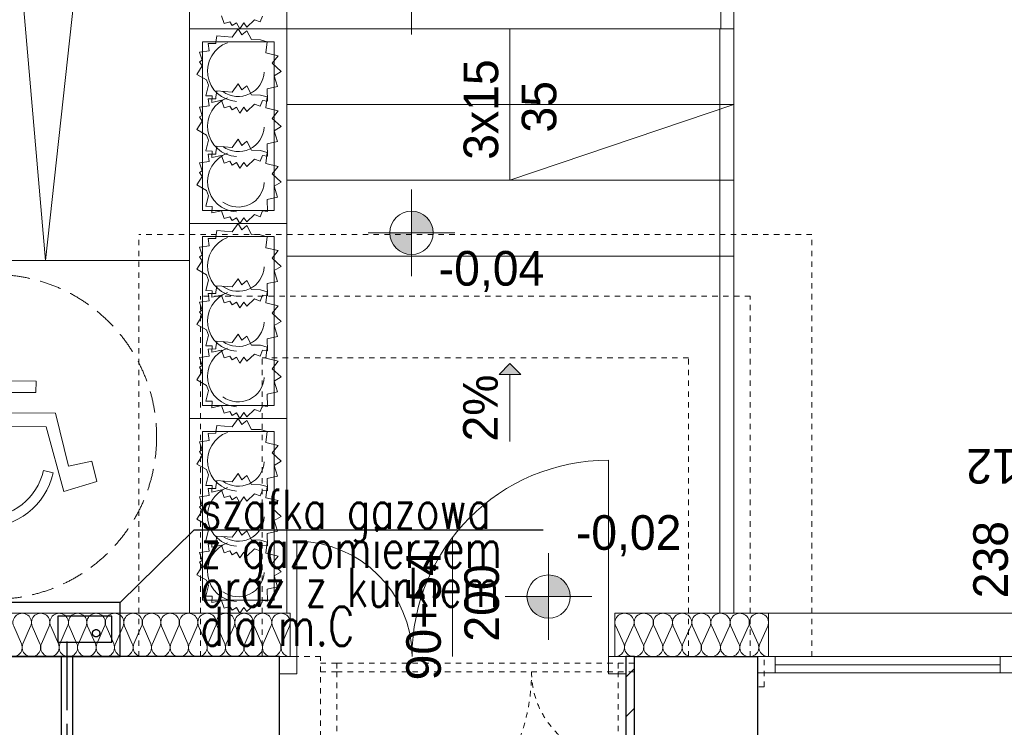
# Model space of a CAD drawing. Extents: x -220425 to -32551, y -64521 to 77206.
# Tile 30 of 59: x -172802 to -168253, y 2318 to 5587. Entities that reach past the tile are written whole.
import ezdxf
from ezdxf.lldxf.tags import DXFTag

# ---------------------------------------------------------------- set-up
doc = ezdxf.new("R2010")
doc.units = 0
doc.header["$MEASUREMENT"] = 0
for name, pattern in [('Hidden Line', [50, 25, -25]), ('Krawędzie ukryte', [150, 100, -50]), ('MITTE', [50.8, 31.75, -6.35, 6.35, -6.35])]:
    doc.linetypes.add(name, pattern=pattern)
for name, color, linetype in [('#op-kan-san', 3, 'Continuous'), ('#opisy', 252, 'Continuous'), ('_MK_opis gazu', 3, 'Continuous'), ('Drzwi ArchiCAD', 7, 'Continuous'), ('gaz', 2, 'Continuous')]:
    doc.layers.add(name, color=color, linetype=linetype)
for name, color, linetype, lineweight, true_color in [('Arch drzwi_Nr_Pióra__4', 7, 'Continuous', 9, 0x029e21), ('Arch ocieplenie_Nr_Pióra__22', 7, 'Continuous', 9, 0x7f7f7f), ('Arch okna_Nr_Pióra__4', 7, 'Continuous', 9, 0x029e21), ('Arch wyposarzenie_Nr_Pióra__2', 7, 'Continuous', 13, 0x7f7f7f), ('Arch wyposarzenie_Nr_Pióra__4', 7, 'Continuous', 9, 0x029e21)]:
    doc.layers.add(name, color=color, linetype=linetype, lineweight=lineweight, true_color=true_color)
for name, color, linetype, lineweight in [('Arch opisy_Nr_Pióra__21', 7, 'Continuous', 9), ('Arch schody_Nr_Pióra__21', 7, 'Continuous', 9), ('arch spadki_Nr_Pióra__21', 7, 'Continuous', 9), ('Arch wyburzenia_Nr_Pióra__46', 5, 'Continuous', 13), ('Arch ściany nośne_Nr_Pióra__21', 7, 'Continuous', 9), ('Arch ściany nośne_Nr_Pióra__27', 7, 'Continuous', 30), ('INWENT RZĘDNE_Nr_Pióra__21', 7, 'Continuous', 9), ('INWENT. DRZWI_Nr_Pióra__101', 8, 'Continuous', 13), ('INWENT.ŚCIANY_Nr_Pióra__1', 7, 'Continuous', 25), ('INWENT.ŚCIANY_Nr_Pióra__101', 8, 'Continuous', 13), ('IS_Zimna_woda', 5, 'SOLID', 30)]:
    doc.layers.add(name, color=color, linetype=linetype, lineweight=lineweight)
doc.styles.add('GENERATED_STYLE_2', font='txt')
doc.styles.add('GENERATED_STYLE_6', font='txt')
doc.styles.add('ROMANS', font='romans.shx', dxfattribs={"width": 0.85, "height": 0.11})
tags = doc.linetypes.add('SOLID', pattern=[10, 10, 0]).pattern_tags.tags
tags[6:7] = [DXFTag(74, 4), DXFTag(75, 0), DXFTag(340, '0'), DXFTag(46, 0.0), DXFTag(50, 0.0), DXFTag(44, 0.0), DXFTag(45, 0.0)]
tags[4:5] = [DXFTag(74, 4), DXFTag(75, 0), DXFTag(340, '0'), DXFTag(46, 0.0), DXFTag(50, 0.0), DXFTag(44, 0.0), DXFTag(45, 0.0)]

# ---------------------------------------------------------------- blocks, each defined once
blk = doc.blocks.new('A$C68B6B573')
at = {"layer": 'Arch schody_Nr_Pióra__21', "linetype": 'Continuous'}
blk.add_hatch(color=252, dxfattribs=at).paths.add_polyline_path([(26715, 14013.5), (26765, 13963.5), (26665, 13963.5)], flags=0)
at = {"layer": 'Arch ściany nośne_Nr_Pióra__21', "linetype": 'Continuous'}
h = blk.add_hatch(dxfattribs=at)
h.set_pattern_fill('Common_Brick', color=252, style=0, pattern_type=2)
h.set_pattern_definition([(45, (197252.38, 10015.15), (-91.92388, 91.92388), [])])
h.paths.add_polyline_path([(27290, 12230), (27290, 12660), (27250, 12660), (27250, 12230)], flags=0)
at = {"layer": 'INWENT RZĘDNE_Nr_Pióra__21', "linetype": 'Continuous'}
for points in [[(26260.3, 14617.3), (26360.3, 14617.3), (26352.7, 14655.6), (26331, 14688), (26298.5, 14709.7), (26260.3, 14717.3)], [(26260.3, 14617.3), (26160.3, 14617.3), (26167.9, 14579.1), (26189.6, 14546.6), (26222, 14524.9), (26260.3, 14517.3)], [(26893.8, 12937.2), (26993.8, 12937.2), (26986.2, 12975.5), (26964.5, 13008), (26932.1, 13029.6), (26893.8, 13037.2)], [(26893.8, 12937.2), (26793.8, 12937.2), (26801.4, 12899), (26823.1, 12866.5), (26855.6, 12844.9), (26893.8, 12837.2)]]:
    blk.add_hatch(color=252, dxfattribs=at).paths.add_polyline_path(points, flags=0)
at = {"layer": 'Arch drzwi_Nr_Pióra__4', "color": 252, "linetype": 'Continuous'}
for p, q in [((27170, 12660), (27170, 13567.2)), ((25730, 12660), (25730, 13192.8)), ((25650, 12660), (25650, 12580)), ((25650, 12660), (25650, 12580)), ((25730, 12660), (25650, 12660)), ((25650, 12660), (25650, 12580)), ((25730, 12580), (25730, 12660)), ((27170, 12660), (27170, 12580)), ((27250, 12660), (27170, 12660)), ((27250, 12580), (27250, 12660)), ((27250, 12660), (27250, 12580)), ((27250, 12660), (27250, 12580)), ((25650, 12580), (25730, 12580)), ((27170, 12580), (27250, 12580))]:
    blk.add_line(p, q, dxfattribs=at)
for centre, radius, start, end in [((27170, 12660), 907.2, 90, 180), ((25730, 12660), 532.8, 0, 90)]:
    blk.add_arc(centre, radius, start, end, dxfattribs=at)
at = {"layer": 'Arch ocieplenie_Nr_Pióra__22', "color": 252, "linetype": 'Continuous'}
for p, q in [((24422.3, 12800.4), (24457.9, 12719.6)), ((24465, 12719.6), (24500.6, 12800.4)), ((24507.8, 12800.4), (24543.3, 12719.6)), ((24550.5, 12719.6), (24586, 12800.4)), ((24593.2, 12800.4), (24628.7, 12719.6)), ((24635.9, 12719.6), (24671.4, 12800.4)), ((24678.6, 12800.4), (24714.1, 12719.6)), ((24721.3, 12719.6), (24756.8, 12800.4)), ((24764, 12800.4), (24799.5, 12719.6)), ((24806.7, 12719.6), (24842.2, 12800.4)), ((24849.4, 12800.4), (24885, 12719.6)), ((24892.1, 12719.6), (24927.7, 12800.4)), ((24934.8, 12800.4), (24970.4, 12719.6)), ((24977.5, 12719.6), (25013.1, 12800.4)), ((25020.3, 12800.4), (25055.8, 12719.6)), ((25063, 12719.6), (25098.5, 12800.4)), ((25105.7, 12800.4), (25141.2, 12719.6)), ((25148.4, 12719.6), (25183.9, 12800.4)), ((25191.1, 12800.4), (25226.6, 12719.6)), ((25233.8, 12719.6), (25269.3, 12800.4)), ((25276.5, 12800.4), (25312, 12719.6)), ((25319.2, 12719.6), (25354.7, 12800.4)), ((25361.9, 12800.4), (25397.5, 12719.6)), ((25404.6, 12719.6), (25440.2, 12800.4)), ((25447.3, 12800.4), (25482.9, 12719.6)), ((25490, 12719.6), (25525.6, 12800.4)), ((25532.8, 12800.4), (25568.3, 12719.6)), ((25575.5, 12719.6), (25611, 12800.4)), ((25618.2, 12800.4), (25653.7, 12719.6)), ((25660.9, 12719.6), (25696.4, 12800.4)), ((27203.7, 12800.4), (27240.6, 12719.6)), ((27248.1, 12719.6), (27285, 12800.4)), ((27292.5, 12800.4), (27329.4, 12719.6)), ((27336.9, 12719.6), (27373.8, 12800.4)), ((27381.2, 12800.4), (27418.1, 12719.6)), ((27425.6, 12719.6), (27462.5, 12800.4)), ((27470, 12800.4), (27506.9, 12719.6)), ((27514.4, 12719.6), (27551.3, 12800.4)), ((27558.7, 12800.4), (27595.6, 12719.6)), ((27603.1, 12719.6), (27640, 12800.4)), ((27647.5, 12800.4), (27684.4, 12719.6)), ((27691.9, 12719.6), (27728.8, 12800.4)), ((27736.2, 12800.4), (27773.1, 12719.6)), ((27780.6, 12719.6), (27817.5, 12800.4)), ((27825, 12800.4), (27861.9, 12719.6)), ((27869.4, 12719.6), (27906.3, 12800.4))]:
    blk.add_line(p, q, dxfattribs=at)
for centre, major_axis, ratio, start_param, end_param in [((24461.5, 12817.5), (42.7, 0), 0.995956, 5.870392, 9.837571), ((24546.9, 12817.5), (42.7, 0), 0.995956, 5.870392, 9.837571), ((24632.3, 12817.5), (42.7, 0), 0.995956, 5.870392, 9.837571), ((24717.7, 12817.5), (42.7, 0), 0.995956, 5.870392, 9.837571), ((24803.1, 12817.5), (42.7, 0), 0.995956, 5.870392, 9.837571), ((24888.5, 12817.5), (42.7, 0), 0.995956, 5.870392, 9.837571), ((24974, 12817.5), (42.7, 0), 0.995956, 5.870392, 9.837571), ((25059.4, 12817.5), (42.7, 0), 0.995956, 5.870392, 9.837571), ((25144.8, 12817.5), (42.7, 0), 0.995956, 5.870392, 9.837571), ((25230.2, 12817.5), (42.7, 0), 0.995956, 5.870392, 9.837571), ((25315.6, 12817.5), (42.7, 0), 0.995956, 5.870392, 9.837571), ((25401, 12817.5), (42.7, 0), 0.995956, 5.870392, 9.837571), ((25486.5, 12817.5), (42.7, 0), 0.995956, 5.870392, 9.837571), ((25571.9, 12817.5), (42.7, 0), 0.995956, 5.870392, 9.837571), ((25657.3, 12817.5), (42.7, 0), 0.995956, 5.870392, 9.837571), ((27244.4, 12817.5), (44.4, 0), 0.958549, 5.870392, 9.837571), ((27333.1, 12817.5), (44.4, 0), 0.958549, 5.870392, 9.837571), ((27421.9, 12817.5), (44.4, 0), 0.958549, 5.870392, 9.837571), ((27510.6, 12817.5), (44.4, 0), 0.958549, 5.870392, 9.837571), ((27599.4, 12817.5), (44.4, 0), 0.958549, 5.870392, 9.837571), ((27688.1, 12817.5), (44.4, 0), 0.958549, 5.870392, 9.837571), ((27776.9, 12817.5), (44.4, 0), 0.958549, 5.870392, 9.837571), ((27865.6, 12817.5), (44.4, 0), 0.958549, 5.870392, 9.837571), ((24418.7, 12702.5), (42.7, 0), 0.995956, 2.7288, 6.695979), ((24504.2, 12702.5), (42.7, 0), 0.995956, 2.7288, 6.695979), ((24589.6, 12702.5), (42.7, 0), 0.995956, 2.7288, 6.695979), ((24675, 12702.5), (42.7, 0), 0.995956, 2.7288, 6.695979), ((24760.4, 12702.5), (42.7, 0), 0.995956, 2.7288, 6.695979), ((24845.8, 12702.5), (42.7, 0), 0.995956, 2.7288, 6.695979), ((24931.2, 12702.5), (42.7, 0), 0.995956, 2.7288, 6.695979), ((25016.7, 12702.5), (42.7, 0), 0.995956, 2.7288, 6.695979), ((25102.1, 12702.5), (42.7, 0), 0.995956, 2.7288, 6.695979), ((25187.5, 12702.5), (42.7, 0), 0.995956, 2.7288, 6.695979), ((25272.9, 12702.5), (42.7, 0), 0.995956, 2.7288, 6.695979), ((25358.3, 12702.5), (42.7, 0), 0.995956, 2.7288, 6.695979), ((25443.7, 12702.5), (42.7, 0), 0.995956, 2.7288, 6.695979), ((25529.2, 12702.5), (42.7, 0), 0.995956, 2.7288, 6.695979), ((25614.6, 12702.5), (42.7, 0), 0.995956, 2.7288, 6.695979), ((25700, 12702.5), (42.7, 0), 0.995956, 2.7288, 4.712389), ((27200, 12702.5), (44.4, 0), 0.958549, 4.712389, 6.695979), ((27288.7, 12702.5), (44.4, 0), 0.958549, 2.7288, 6.695979), ((27377.5, 12702.5), (44.4, 0), 0.958549, 2.7288, 6.695979), ((27466.2, 12702.5), (44.4, 0), 0.958549, 2.7288, 6.695979), ((27555, 12702.5), (44.4, 0), 0.958549, 2.7288, 6.695979), ((27643.7, 12702.5), (44.4, 0), 0.958549, 2.7288, 6.695979), ((27732.5, 12702.5), (44.4, 0), 0.958549, 2.7288, 6.695979), ((27821.2, 12702.5), (44.4, 0), 0.958549, 2.7288, 6.695979), ((27910, 12702.5), (44.4, 0), 0.958549, 2.7288, 4.712389)]:
    blk.add_ellipse(centre, major_axis=major_axis, ratio=ratio, start_param=start_param, end_param=end_param, dxfattribs=at)
at = {"layer": 'Arch okna_Nr_Pióra__4', "color": 252, "linetype": 'Continuous'}
for p, q in [((26450, 12660), (26450, 13210)), ((27910, 12860), (30230, 12860)), ((27860, 12660), (30240, 12660)), ((27940, 12585), (27940, 12660)), ((28980, 12585), (28980, 12660)), ((27940, 12622.5), (28980, 12622.5)), ((27860, 12585), (30240, 12585))]:
    blk.add_line(p, q, dxfattribs=at)
at = {"layer": 'Arch opisy_Nr_Pióra__21', "color": 252, "linetype": 'Krawędzie ukryte'}
blk.add_circle((24332.7, 13675), 750, dxfattribs=at)
at = {"layer": 'Arch schody_Nr_Pióra__21', "color": 252, "linetype": 'Continuous'}
for p, q in [((24570, 14490), (24035, 20610)), ((24570, 14490), (25235, 20610)), ((25235, 14490), (25235, 20610)), ((27750, 16820), (27750, 15560)), ((27690, 15560), (27690, 16760)), ((25235, 16460), (25235, 15560)), ((25685, 15560), (25685, 16460)), ((25685, 15560), (25235, 15560)), ((25235, 15560), (25235, 14660)), ((25685, 15560), (25235, 15560)), ((25685, 14660), (25685, 15560)), ((27750, 15560), (25685, 15560)), ((26715, 15560), (26715, 14860)), ((27685, 12860), (27685, 15560)), ((27750, 12860), (27750, 15560)), ((25295, 15500), (25295, 14720)), ((25625, 15500), (25295, 15500)), ((25625, 14720), (25625, 15500)), ((27750, 15210), (25685, 15210)), ((26715, 14860), (27750, 15210)), ((27750, 14860), (25685, 14860)), ((25295, 14720), (25625, 14720)), ((25685, 14660), (25235, 14660)), ((25685, 14660), (25235, 14660)), ((25235, 14660), (25235, 13760)), ((25685, 13760), (25685, 14660)), ((25295, 14600), (25295, 13820)), ((25625, 14600), (25295, 14600)), ((25625, 13820), (25625, 14600)), ((24035, 14490), (25235, 14490)), ((27750, 14510), (25685, 14510)), ((26715, 14013.5), (26665, 13963.5)), ((26715, 14013.5), (26765, 13963.5)), ((26765, 13963.5), (26665, 13963.5)), ((26715, 13653.5), (26715, 13963.5)), ((25295, 13820), (25625, 13820)), ((25685, 13760), (25235, 13760)), ((25685, 13760), (25235, 13760)), ((25235, 13760), (25235, 12860)), ((25685, 12860), (25685, 13760)), ((25295, 13700), (25295, 12920)), ((25625, 13700), (25295, 13700)), ((25625, 12920), (25625, 13700)), ((25295, 12920), (25625, 12920)), ((25685, 12860), (25235, 12860))]:
    blk.add_line(p, q, dxfattribs=at)
at = {"layer": 'Arch wyburzenia_Nr_Pióra__46', "color": 252, "linetype": 'Continuous'}
for p, q in [((25700, 12860), (21600, 12860)), ((25700, 12860), (25700, 12660)), ((27200, 12660), (27200, 12860)), ((27200, 12860), (27910, 12860)), ((27910, 12860), (27910, 12660))]:
    blk.add_line(p, q, dxfattribs=at)
at = {"layer": 'Arch wyposarzenie_Nr_Pióra__2', "color": 252, "linetype": 'Continuous'}
for p, q in [((24525.4, 13933), (24281.9, 13934)), ((24525.2, 13879.8), (24525.4, 13933)), ((24292.8, 13880.7), (24525.2, 13879.8)), ((24615.4, 13784.3), (24312.3, 13785.5)), ((24675.5, 13539.8), (24615.4, 13784.3)), ((24241.2, 13722.9), (24571.8, 13721.5)), ((24571.8, 13721.5), (24653.2, 13422.3)), ((24783.7, 13563.4), (24675.5, 13539.8)), ((24807, 13468.9), (24783.7, 13563.4)), ((24604.8, 13509.1), (24559.5, 13519.4)), ((24653.2, 13422.3), (24807, 13468.9))]:
    blk.add_line(p, q, dxfattribs=at)
for major_axis, start_param in [((325.1, 0), 1.947533), ((278.7, 0), 1.989195)]:
    blk.add_ellipse((24287.8, 13581.1), major_axis=major_axis, ratio=0.999933, start_param=start_param, end_param=6.059917, dxfattribs=at)
at = {"layer": 'Arch wyposarzenie_Nr_Pióra__4', "color": 252, "linetype": 'Continuous'}
for p, q in [((25394.3, 15583.9), (25382.4, 15619.2)), ((25571.6, 15618.7), (25561.7, 15592)), ((25420.8, 15591.9), (25394.3, 15583.9)), ((25431.9, 15574.4), (25420.8, 15591.9)), ((25431, 15521.8), (25458.8, 15560)), ((25452.2, 15586.7), (25431.9, 15574.4)), ((25467.7, 15560), (25452.2, 15586.7)), ((25458.8, 15560), (25475.6, 15531.7)), ((25485.8, 15586.9), (25467.7, 15560)), ((25498.8, 15568.1), (25485.8, 15586.9)), ((25534.9, 15601.4), (25498.8, 15568.1)), ((25561.7, 15592), (25534.9, 15601.4)), ((25356.8, 15498.4), (25360.9, 15527.6)), ((25360.9, 15527.6), (25431, 15521.8)), ((25475.6, 15531.7), (25499.1, 15551.2)), ((25499.1, 15551.2), (25520.6, 15509.7)), ((25320.2, 15491.2), (25356.4, 15491.5)), ((25325.2, 15458), (25320.2, 15491.2)), ((25356.4, 15491.5), (25356.8, 15498.4)), ((25520.6, 15509.7), (25562, 15508.4)), ((25562, 15508.4), (25594.1, 15499.7)), ((25594.1, 15499.7), (25586.9, 15448.6)), ((25280.6, 15452), (25325.2, 15458)), ((25292.5, 15414.5), (25280.6, 15452)), ((25586.9, 15448.6), (25644.2, 15435.2)), ((25644.2, 15435.2), (25616.6, 15400.6)), ((25269.1, 15349), (25292.8, 15388.1)), ((25280.1, 15406.9), (25292.5, 15414.5)), ((25292.8, 15388.1), (25280.1, 15406.9)), ((25616.6, 15400.6), (25658.3, 15362.4)), ((25313.8, 15323.6), (25269.1, 15349)), ((25658.3, 15362.4), (25625, 15343.2)), ((25625, 15343.2), (25641.1, 15293.3)), ((25310.1, 15250.4), (25323.1, 15299.3)), ((25323.1, 15299.3), (25313.8, 15323.6)), ((25431, 15267.4), (25458.8, 15305.5)), ((25458.8, 15305.5), (25475.6, 15277.2)), ((25475.6, 15277.2), (25499.1, 15296.7)), ((25499.1, 15296.7), (25520.6, 15255.3)), ((25641.1, 15293.3), (25593.5, 15282.7)), ((25338.8, 15249.7), (25310.1, 15250.4)), ((25338.2, 15220), (25338.8, 15249.7)), ((25356.4, 15237), (25356.8, 15243.9)), ((25356.8, 15243.9), (25360.9, 15273.1)), ((25360.9, 15273.1), (25431, 15267.4)), ((25520.6, 15255.3), (25562, 15254)), ((25562, 15254), (25594.1, 15245.2)), ((25594.1, 15245.2), (25586.9, 15194.1)), ((25593.5, 15282.7), (25594.8, 15226.2)), ((25280.6, 15197.5), (25325.2, 15203.5)), ((25292.5, 15160), (25280.6, 15197.5)), ((25320.2, 15236.7), (25356.4, 15237)), ((25325.2, 15203.5), (25320.2, 15236.7)), ((25382.4, 15229.7), (25338.2, 15220)), ((25394.3, 15194.5), (25382.4, 15229.7)), ((25420.8, 15202.4), (25394.3, 15194.5)), ((25431.9, 15184.9), (25420.8, 15202.4)), ((25452.2, 15197.3), (25431.9, 15184.9)), ((25467.7, 15170.6), (25452.2, 15197.3)), ((25485.8, 15197.4), (25467.7, 15170.6)), ((25498.8, 15178.6), (25485.8, 15197.4)), ((25534.9, 15212), (25498.8, 15178.6)), ((25561.7, 15202.5), (25534.9, 15212)), ((25571.6, 15229.3), (25561.7, 15202.5)), ((25594.8, 15226.2), (25571.6, 15229.3)), ((25280.1, 15152.5), (25292.5, 15160)), ((25292.8, 15133.7), (25280.1, 15152.5)), ((25586.9, 15194.1), (25644.2, 15180.7)), ((25644.2, 15180.7), (25616.6, 15146.1)), ((25269.1, 15094.5), (25292.8, 15133.7)), ((25616.6, 15146.1), (25658.3, 15107.9)), ((25658.3, 15107.9), (25625, 15088.7)), ((25313.8, 15069.1), (25269.1, 15094.5)), ((25323.1, 15044.8), (25313.8, 15069.1)), ((25625, 15088.7), (25641.1, 15038.8)), ((25310.1, 14996), (25323.1, 15044.8)), ((25356.8, 14987.9), (25360.9, 15017)), ((25360.9, 15017), (25431, 15011.3)), ((25431, 15011.3), (25458.8, 15049.4)), ((25458.8, 15049.4), (25475.6, 15021.1)), ((25475.6, 15021.1), (25499.1, 15040.6)), ((25499.1, 15040.6), (25520.6, 14999.2)), ((25641.1, 15038.8), (25593.5, 15028.2)), ((25593.5, 15028.2), (25594.8, 14971.7)), ((25338.8, 14995.2), (25310.1, 14996)), ((25320.2, 14980.6), (25356.4, 14981)), ((25325.2, 14947.4), (25320.2, 14980.6)), ((25338.2, 14965.5), (25338.8, 14995.2)), ((25382.4, 14975.3), (25338.2, 14965.5)), ((25356.4, 14981), (25356.8, 14987.9)), ((25394.3, 14940), (25382.4, 14975.3)), ((25520.6, 14999.2), (25562, 14997.9)), ((25571.6, 14974.8), (25561.7, 14948.1)), ((25562, 14997.9), (25594.1, 14989.1)), ((25594.8, 14971.7), (25571.6, 14974.8)), ((25594.1, 14989.1), (25586.9, 14938)), ((25280.6, 14941.4), (25325.2, 14947.4)), ((25292.5, 14904), (25280.6, 14941.4)), ((25420.8, 14948), (25394.3, 14940)), ((25431.9, 14930.5), (25420.8, 14948)), ((25452.2, 14942.8), (25431.9, 14930.5)), ((25467.7, 14916.1), (25452.2, 14942.8)), ((25485.8, 14943), (25467.7, 14916.1)), ((25498.8, 14924.1), (25485.8, 14943)), ((25534.9, 14957.5), (25498.8, 14924.1)), ((25561.7, 14948.1), (25534.9, 14957.5)), ((25586.9, 14938), (25644.2, 14924.6)), ((25644.2, 14924.6), (25616.6, 14890)), ((25269.1, 14838.4), (25292.8, 14877.6)), ((25280.1, 14896.4), (25292.5, 14904)), ((25292.8, 14877.6), (25280.1, 14896.4)), ((25616.6, 14890), (25658.3, 14851.8)), ((25313.8, 14813), (25269.1, 14838.4)), ((25658.3, 14851.8), (25625, 14832.6)), ((25625, 14832.6), (25641.1, 14782.7)), ((25310.1, 14739.9), (25323.1, 14788.7)), ((25323.1, 14788.7), (25313.8, 14813)), ((25338.8, 14739.2), (25310.1, 14739.9)), ((25641.1, 14782.7), (25593.5, 14772.1)), ((25593.5, 14772.1), (25594.8, 14715.6)), ((25338.2, 14709.4), (25338.8, 14739.2)), ((25382.4, 14719.2), (25338.2, 14709.4)), ((25394.3, 14683.9), (25382.4, 14719.2)), ((25534.9, 14701.4), (25498.8, 14668.1)), ((25561.7, 14692), (25534.9, 14701.4)), ((25571.6, 14718.7), (25561.7, 14692)), ((25594.8, 14715.6), (25571.6, 14718.7)), ((25420.8, 14691.9), (25394.3, 14683.9)), ((25431.9, 14674.4), (25420.8, 14691.9)), ((25431, 14621.8), (25458.8, 14660)), ((25452.2, 14686.7), (25431.9, 14674.4)), ((25467.7, 14660), (25452.2, 14686.7)), ((25458.8, 14660), (25475.6, 14631.7)), ((25485.8, 14686.9), (25467.7, 14660)), ((25475.6, 14631.7), (25499.1, 14651.2)), ((25498.8, 14668.1), (25485.8, 14686.9)), ((25499.1, 14651.2), (25520.6, 14609.7)), ((25356.8, 14598.4), (25360.9, 14627.6)), ((25360.9, 14627.6), (25431, 14621.8)), ((25520.6, 14609.7), (25562, 14608.4)), ((25562, 14608.4), (25594.1, 14599.7)), ((25280.6, 14552), (25325.2, 14558)), ((25320.2, 14591.2), (25356.4, 14591.5)), ((25325.2, 14558), (25320.2, 14591.2)), ((25356.4, 14591.5), (25356.8, 14598.4)), ((25594.1, 14599.7), (25586.9, 14548.6)), ((25280.1, 14506.9), (25292.5, 14514.5)), ((25292.5, 14514.5), (25280.6, 14552)), ((25586.9, 14548.6), (25644.2, 14535.2)), ((25644.2, 14535.2), (25616.6, 14500.6)), ((25269.1, 14449), (25292.8, 14488.1)), ((25292.8, 14488.1), (25280.1, 14506.9)), ((25616.6, 14500.6), (25658.3, 14462.4)), ((25313.8, 14423.6), (25269.1, 14449)), ((25323.1, 14399.3), (25313.8, 14423.6)), ((25658.3, 14462.4), (25625, 14443.2)), ((25625, 14443.2), (25641.1, 14393.3)), ((25310.1, 14350.4), (25323.1, 14399.3)), ((25431, 14367.4), (25458.8, 14405.5)), ((25458.8, 14405.5), (25475.6, 14377.2)), ((25475.6, 14377.2), (25499.1, 14396.7)), ((25499.1, 14396.7), (25520.6, 14355.3)), ((25641.1, 14393.3), (25593.5, 14382.7)), ((25593.5, 14382.7), (25594.8, 14326.2)), ((25338.8, 14349.7), (25310.1, 14350.4)), ((25320.2, 14336.7), (25356.4, 14337)), ((25325.2, 14303.5), (25320.2, 14336.7)), ((25338.2, 14320), (25338.8, 14349.7)), ((25356.4, 14337), (25356.8, 14343.9)), ((25356.8, 14343.9), (25360.9, 14373.1)), ((25360.9, 14373.1), (25431, 14367.4)), ((25520.6, 14355.3), (25562, 14354)), ((25562, 14354), (25594.1, 14345.2)), ((25594.1, 14345.2), (25586.9, 14294.1)), ((25280.6, 14297.5), (25325.2, 14303.5)), ((25292.5, 14260), (25280.6, 14297.5)), ((25382.4, 14329.7), (25338.2, 14320)), ((25394.3, 14294.5), (25382.4, 14329.7)), ((25420.8, 14302.4), (25394.3, 14294.5)), ((25431.9, 14284.9), (25420.8, 14302.4)), ((25452.2, 14297.3), (25431.9, 14284.9)), ((25467.7, 14270.6), (25452.2, 14297.3)), ((25485.8, 14297.4), (25467.7, 14270.6)), ((25498.8, 14278.6), (25485.8, 14297.4)), ((25534.9, 14312), (25498.8, 14278.6)), ((25561.7, 14302.5), (25534.9, 14312)), ((25571.6, 14329.3), (25561.7, 14302.5)), ((25594.8, 14326.2), (25571.6, 14329.3)), ((25586.9, 14294.1), (25644.2, 14280.7)), ((25280.1, 14252.5), (25292.5, 14260)), ((25292.8, 14233.7), (25280.1, 14252.5)), ((25644.2, 14280.7), (25616.6, 14246.1)), ((25616.6, 14246.1), (25658.3, 14207.9)), ((25269.1, 14194.5), (25292.8, 14233.7)), ((25313.8, 14169.1), (25269.1, 14194.5)), ((25658.3, 14207.9), (25625, 14188.7)), ((25323.1, 14144.8), (25313.8, 14169.1)), ((25431, 14111.3), (25458.8, 14149.4)), ((25458.8, 14149.4), (25475.6, 14121.1)), ((25625, 14188.7), (25641.1, 14138.8)), ((25310.1, 14096), (25323.1, 14144.8)), ((25356.8, 14087.9), (25360.9, 14117)), ((25360.9, 14117), (25431, 14111.3)), ((25475.6, 14121.1), (25499.1, 14140.6)), ((25499.1, 14140.6), (25520.6, 14099.2)), ((25641.1, 14138.8), (25593.5, 14128.2)), ((25593.5, 14128.2), (25594.8, 14071.7)), ((25338.8, 14095.2), (25310.1, 14096)), ((25320.2, 14080.6), (25356.4, 14081)), ((25325.2, 14047.4), (25320.2, 14080.6)), ((25338.2, 14065.5), (25338.8, 14095.2)), ((25382.4, 14075.3), (25338.2, 14065.5)), ((25356.4, 14081), (25356.8, 14087.9)), ((25394.3, 14040), (25382.4, 14075.3)), ((25534.9, 14057.5), (25498.8, 14024.1)), ((25520.6, 14099.2), (25562, 14097.9)), ((25561.7, 14048.1), (25534.9, 14057.5)), ((25571.6, 14074.8), (25561.7, 14048.1)), ((25562, 14097.9), (25594.1, 14089.1)), ((25594.8, 14071.7), (25571.6, 14074.8)), ((25594.1, 14089.1), (25586.9, 14038)), ((25280.6, 14041.4), (25325.2, 14047.4)), ((25292.5, 14004), (25280.6, 14041.4)), ((25420.8, 14048), (25394.3, 14040)), ((25431.9, 14030.5), (25420.8, 14048)), ((25452.2, 14042.8), (25431.9, 14030.5)), ((25467.7, 14016.1), (25452.2, 14042.8)), ((25485.8, 14043), (25467.7, 14016.1)), ((25498.8, 14024.1), (25485.8, 14043)), ((25586.9, 14038), (25644.2, 14024.6)), ((25644.2, 14024.6), (25616.6, 13990)), ((25269.1, 13938.4), (25292.8, 13977.6)), ((25280.1, 13996.4), (25292.5, 14004)), ((25292.8, 13977.6), (25280.1, 13996.4)), ((25616.6, 13990), (25658.3, 13951.8)), ((25313.8, 13913), (25269.1, 13938.4)), ((25658.3, 13951.8), (25625, 13932.6)), ((25625, 13932.6), (25641.1, 13882.7)), ((25310.1, 13839.9), (25323.1, 13888.7)), ((25323.1, 13888.7), (25313.8, 13913)), ((25641.1, 13882.7), (25593.5, 13872.1)), ((25338.8, 13839.2), (25310.1, 13839.9)), ((25338.2, 13809.4), (25338.8, 13839.2)), ((25593.5, 13872.1), (25594.8, 13815.6)), ((25382.4, 13819.2), (25338.2, 13809.4)), ((25394.3, 13783.9), (25382.4, 13819.2)), ((25420.8, 13791.9), (25394.3, 13783.9)), ((25431.9, 13774.4), (25420.8, 13791.9)), ((25452.2, 13786.7), (25431.9, 13774.4)), ((25467.7, 13760), (25452.2, 13786.7)), ((25485.8, 13786.9), (25467.7, 13760)), ((25498.8, 13768.1), (25485.8, 13786.9)), ((25534.9, 13801.4), (25498.8, 13768.1)), ((25561.7, 13792), (25534.9, 13801.4)), ((25571.6, 13818.7), (25561.7, 13792)), ((25594.8, 13815.6), (25571.6, 13818.7)), ((25431, 13721.8), (25458.8, 13760)), ((25458.8, 13760), (25475.6, 13731.7)), ((25475.6, 13731.7), (25499.1, 13751.2)), ((25499.1, 13751.2), (25520.6, 13709.7)), ((25356.4, 13691.5), (25356.8, 13698.4)), ((25356.8, 13698.4), (25360.9, 13727.6)), ((25360.9, 13727.6), (25431, 13721.8)), ((25520.6, 13709.7), (25562, 13708.4)), ((25562, 13708.4), (25594.1, 13699.7)), ((25594.1, 13699.7), (25586.9, 13648.6)), ((25280.6, 13652), (25325.2, 13658)), ((25292.5, 13614.5), (25280.6, 13652)), ((25320.2, 13691.2), (25356.4, 13691.5)), ((25325.2, 13658), (25320.2, 13691.2)), ((25586.9, 13648.6), (25644.2, 13635.2)), ((25280.1, 13606.9), (25292.5, 13614.5)), ((25292.8, 13588.1), (25280.1, 13606.9)), ((25644.2, 13635.2), (25616.6, 13600.6)), ((25269.1, 13549), (25292.8, 13588.1)), ((25616.6, 13600.6), (25658.3, 13562.4)), ((25658.3, 13562.4), (25625, 13543.2)), ((25313.8, 13523.6), (25269.1, 13549)), ((25323.1, 13499.3), (25313.8, 13523.6)), ((25625, 13543.2), (25641.1, 13493.3)), ((25310.1, 13450.4), (25323.1, 13499.3)), ((25356.8, 13443.9), (25360.9, 13473.1)), ((25360.9, 13473.1), (25431, 13467.4)), ((25431, 13467.4), (25458.8, 13505.5)), ((25458.8, 13505.5), (25475.6, 13477.2)), ((25475.6, 13477.2), (25499.1, 13496.7)), ((25499.1, 13496.7), (25520.6, 13455.3)), ((25641.1, 13493.3), (25593.5, 13482.7)), ((25593.5, 13482.7), (25594.8, 13426.2)), ((25338.8, 13449.7), (25310.1, 13450.4)), ((25320.2, 13436.7), (25356.4, 13437)), ((25325.2, 13403.5), (25320.2, 13436.7)), ((25338.2, 13420), (25338.8, 13449.7)), ((25382.4, 13429.7), (25338.2, 13420)), ((25356.4, 13437), (25356.8, 13443.9)), ((25394.3, 13394.5), (25382.4, 13429.7)), ((25520.6, 13455.3), (25562, 13454)), ((25571.6, 13429.3), (25561.7, 13402.5)), ((25562, 13454), (25594.1, 13445.2)), ((25594.8, 13426.2), (25571.6, 13429.3)), ((25594.1, 13445.2), (25586.9, 13394.1)), ((25280.6, 13397.5), (25325.2, 13403.5)), ((25292.5, 13360), (25280.6, 13397.5)), ((25420.8, 13402.4), (25394.3, 13394.5)), ((25431.9, 13384.9), (25420.8, 13402.4)), ((25452.2, 13397.3), (25431.9, 13384.9)), ((25467.7, 13370.6), (25452.2, 13397.3)), ((25485.8, 13397.4), (25467.7, 13370.6)), ((25498.8, 13378.6), (25485.8, 13397.4)), ((25534.9, 13412), (25498.8, 13378.6)), ((25561.7, 13402.5), (25534.9, 13412)), ((25586.9, 13394.1), (25644.2, 13380.7)), ((25644.2, 13380.7), (25616.6, 13346.1)), ((25269.1, 13294.5), (25292.8, 13333.7)), ((25280.1, 13352.5), (25292.5, 13360)), ((25292.8, 13333.7), (25280.1, 13352.5)), ((25616.6, 13346.1), (25658.3, 13307.9)), ((25313.8, 13269.1), (25269.1, 13294.5)), ((25658.3, 13307.9), (25625, 13288.7)), ((25625, 13288.7), (25641.1, 13238.8)), ((25310.1, 13196), (25323.1, 13244.8)), ((25323.1, 13244.8), (25313.8, 13269.1)), ((25431, 13211.3), (25458.8, 13249.4)), ((25458.8, 13249.4), (25475.6, 13221.1)), ((25475.6, 13221.1), (25499.1, 13240.6)), ((25499.1, 13240.6), (25520.6, 13199.2)), ((25641.1, 13238.8), (25593.5, 13228.2)), ((25338.8, 13195.2), (25310.1, 13196)), ((25338.2, 13165.5), (25338.8, 13195.2)), ((25356.8, 13187.9), (25360.9, 13217)), ((25360.9, 13217), (25431, 13211.3)), ((25520.6, 13199.2), (25562, 13197.9)), ((25562, 13197.9), (25594.1, 13189.1)), ((25593.5, 13228.2), (25594.8, 13171.7)), ((25280.6, 13141.4), (25325.2, 13147.4)), ((25320.2, 13180.6), (25356.4, 13181)), ((25325.2, 13147.4), (25320.2, 13180.6)), ((25382.4, 13175.3), (25338.2, 13165.5)), ((25356.4, 13181), (25356.8, 13187.9)), ((25394.3, 13140), (25382.4, 13175.3)), ((25420.8, 13148), (25394.3, 13140)), ((25431.9, 13130.5), (25420.8, 13148)), ((25534.9, 13157.5), (25498.8, 13124.1)), ((25561.7, 13148.1), (25534.9, 13157.5)), ((25571.6, 13174.8), (25561.7, 13148.1)), ((25594.8, 13171.7), (25571.6, 13174.8)), ((25594.1, 13189.1), (25586.9, 13138)), ((25280.1, 13096.4), (25292.5, 13104)), ((25292.5, 13104), (25280.6, 13141.4)), ((25452.2, 13142.8), (25431.9, 13130.5)), ((25467.7, 13116.1), (25452.2, 13142.8)), ((25485.8, 13143), (25467.7, 13116.1)), ((25498.8, 13124.1), (25485.8, 13143)), ((25586.9, 13138), (25644.2, 13124.6)), ((25644.2, 13124.6), (25616.6, 13090)), ((25269.1, 13038.4), (25292.8, 13077.6)), ((25292.8, 13077.6), (25280.1, 13096.4)), ((25616.6, 13090), (25658.3, 13051.8)), ((25313.8, 13013), (25269.1, 13038.4)), ((25323.1, 12988.7), (25313.8, 13013)), ((25658.3, 13051.8), (25625, 13032.6)), ((25625, 13032.6), (25641.1, 12982.7)), ((25310.1, 12939.9), (25323.1, 12988.7)), ((25641.1, 12982.7), (25593.5, 12972.1)), ((25593.5, 12972.1), (25594.8, 12915.6)), ((25338.8, 12939.2), (25310.1, 12939.9)), ((25338.2, 12909.4), (25338.8, 12939.2)), ((25382.4, 12919.2), (25338.2, 12909.4)), ((25394.3, 12883.9), (25382.4, 12919.2)), ((25420.8, 12891.9), (25394.3, 12883.9)), ((25431.9, 12874.4), (25420.8, 12891.9)), ((25452.2, 12886.7), (25431.9, 12874.4)), ((25467.7, 12860), (25452.2, 12886.7)), ((25485.8, 12886.9), (25467.7, 12860)), ((25498.8, 12868.1), (25485.8, 12886.9)), ((25534.9, 12901.4), (25498.8, 12868.1)), ((25561.7, 12892), (25534.9, 12901.4)), ((25571.6, 12918.7), (25561.7, 12892)), ((25594.8, 12915.6), (25571.6, 12918.7))]:
    blk.add_line(p, q, dxfattribs=at)
for centre, major_axis, start_param, end_param in [((25460, 15364.5), (142.6, 0), 1.927535, 4.652962), ((25460, 15364.5), (119.4, 0), 4.078423, 6.243896), ((25460, 15110), (142.6, 0), 1.927535, 4.652962), ((25460, 15110), (119.4, 0), 4.078423, 6.243896), ((25460, 14853.9), (142.6, 0), 1.927535, 4.652962), ((25460, 14853.9), (119.4, 0), 4.078423, 6.243896), ((25460, 14464.5), (142.6, 0), 1.927535, 4.652962), ((25460, 14464.5), (119.4, 0), 4.078423, 6.243896), ((25460, 14210), (142.6, 0), 1.927535, 4.652962), ((25460, 14210), (119.4, 0), 4.078423, 6.243896), ((25460, 13953.9), (142.6, 0), 1.927535, 4.652962), ((25460, 13953.9), (119.4, 0), 4.078423, 6.243896), ((25460, 13564.5), (142.6, 0), 1.927535, 4.652962), ((25460, 13564.5), (119.4, 0), 4.078423, 6.243896), ((25460, 13310), (142.6, 0), 1.927535, 4.652962), ((25460, 13310), (119.4, 0), 4.078423, 6.243896), ((25460, 13053.9), (142.6, 0), 1.927535, 4.652962), ((25460, 13053.9), (119.4, 0), 4.078423, 6.243896)]:
    blk.add_ellipse(centre, major_axis=major_axis, ratio=0.982005, start_param=start_param, end_param=end_param, dxfattribs=at)
at = {"layer": 'Arch ściany nośne_Nr_Pióra__27', "color": 252, "linetype": 'Continuous'}
for p, q in [((27250, 12660), (27250, 12230)), ((27290, 12660), (27250, 12660)), ((27290, 12230), (27290, 12660))]:
    blk.add_line(p, q, dxfattribs=at)
at = {"layer": 'INWENT RZĘDNE_Nr_Pióra__21', "color": 252, "linetype": 'Continuous'}
for p, q in [((26260.3, 15533.1), (26260.3, 15933.1)), ((26260.3, 14417.3), (26260.3, 14817.3)), ((26060.3, 14617.3), (26460.3, 14617.3)), ((26893.8, 12737.2), (26893.8, 13137.2)), ((26693.8, 12937.2), (27093.8, 12937.2))]:
    blk.add_line(p, q, dxfattribs=at)
for centre in [(26260.3, 14617.3), (26893.8, 12937.2)]:
    blk.add_circle(centre, 100, dxfattribs=at)
at = {"layer": 'INWENT. DRZWI_Nr_Pióra__101', "color": 252, "linetype": 'Hidden Line'}
for p, q in [((25840, 12630), (25915, 12630)), ((25915, 12630), (27215, 12630)), ((25915, 12630), (25915, 12590)), ((27215, 12630), (27215, 12590)), ((27290, 12630), (27215, 12630)), ((25915, 12590), (25840, 12590)), ((25915, 12590), (27215, 12590)), ((25915, 12590), (25915, 11690)), ((27215, 12590), (27215, 12190)), ((27215, 12590), (27290, 12590))]:
    blk.add_line(p, q, dxfattribs=at)
for centre, radius, start, end in [((25915, 12590), 900, 270, 0), ((27215, 12590), 400, 180, 270)]:
    blk.add_arc(centre, radius, start, end, dxfattribs=at)
at = {"layer": 'INWENT.ŚCIANY_Nr_Pióra__1', "color": 252, "linetype": 'Continuous'}
for p, q in [((25650, 12660), (21360, 12660)), ((25650, 12240), (25650, 12660)), ((27290, 12660), (27860, 12660)), ((27290, 12230), (27290, 12660)), ((27860, 12230), (27860, 12660))]:
    blk.add_line(p, q, dxfattribs=at)
at = {"layer": 'INWENT.ŚCIANY_Nr_Pióra__101', "color": 252, "linetype": 'Hidden Line'}
for p, q in [((25000, 12660), (25000, 14610)), ((28110, 14610), (25000, 14610)), ((28110, 12660), (28110, 14610)), ((25285, 12660), (25285, 14325)), ((27825, 14325), (25285, 14325)), ((27825, 12660), (27825, 14325)), ((25570, 12660), (25570, 14040)), ((27540, 14040), (25570, 14040)), ((27540, 12660), (27540, 14040)), ((25840, 12660), (25650, 12660)), ((25840, 12240), (25840, 12660)), ((27860, 12660), (27890, 12660)), ((27890, 12520), (27890, 12660)), ((27890, 12520), (27860, 12520))]:
    blk.add_line(p, q, dxfattribs=at)
at = {"layer": 'Arch drzwi_Nr_Pióra__4', "color": 252, "linetype": 'Continuous', "style": 'GENERATED_STYLE_6'}
for s, p in [('90+54', (26395.8, 12550.2)), ('200', (26664.5, 12729.3))]:
    blk.add_text(s, height=160, rotation=90, dxfattribs=at).set_placement(p)
at = {"layer": 'Arch okna_Nr_Pióra__4', "color": 252, "linetype": 'Continuous', "style": 'GENERATED_STYLE_6'}
for s, rotation, p in [('hp 212', 180, (29477.6, 13619.4)), ('238', 90, (29015.8, 12929.3))]:
    blk.add_text(s, height=160, rotation=rotation, dxfattribs=at).set_placement(p)
at = {"layer": 'Arch schody_Nr_Pióra__21', "color": 252, "linetype": 'Continuous', "style": 'GENERATED_STYLE_6'}
for s, p in [('3x15', (26660.8, 14954.8)), ('35', (26929.5, 15080.5))]:
    blk.add_text(s, height=160, rotation=90, dxfattribs=at).set_placement(p)
at = {"layer": 'arch spadki_Nr_Pióra__21', "color": 252, "linetype": 'Continuous', "style": 'GENERATED_STYLE_6'}
blk.add_text('2%', height=160, rotation=90, dxfattribs=at).set_placement((26658.8, 13653.5))
at = {"layer": 'INWENT RZĘDNE_Nr_Pióra__21', "color": 252, "char_height": 160, "attachment_point": 7, "style": 'GENERATED_STYLE_2'}
for s, insert in [('{-0,04}', (26386.1, 14343.8)), ('{-0,02}', (27019.7, 13123.5))]:
    blk.add_mtext(s, dxfattribs=dict(at, insert=insert))

msp = doc.modelspace()

# ---------------------------------------------------------------- linework, layer by layer
at = {"layer": '#op-kan-san', "color": 7}
for p, q in [((-171998.262, 3228.909), (-172338.403, 2894.852)), ((-170383.611, 3228.909), (-171998.262, 3228.909))]:
    msp.add_line(p, q, dxfattribs=at)
at = {"layer": '_MK_opis gazu', "color": 6}
msp.add_lwpolyline([(-172609.105, 2224.897), (-172609.105, 2644.897), (-172559.105, 2644.806), (-172559.105, 2224.806), (-172609.105, 2224.897)], dxfattribs=at)
at = {"layer": 'gaz', "color": 2, "linetype": 'Continuous', "lineweight": 30, "ltscale": 10}
msp.add_lwpolyline([(-172938.403, 2644.852), (-172338.403, 2644.852), (-172338.403, 2894.852), (-172938.403, 2894.852)], close=True, dxfattribs=at)
at = {"layer": 'IS_Zimna_woda', "color": 2, "linetype": 'MITTE', "ltscale": 10}
msp.add_line((-172584.105, 2715.004), (-172584.105, -540.046), dxfattribs=at)
at = {"layer": 'IS_Zimna_woda', "color": 2, "linetype": 'ByBlock', "ltscale": 10, "flags": 128}
msp.add_lwpolyline([(-172626.668, 2712.184), (-172376.777, 2712.184), (-172376.777, 2832.125), (-172626.668, 2832.125)], close=True, dxfattribs=at)
at = {"layer": 'IS_Zimna_woda', "color": 2, "linetype": 'MITTE', "ltscale": 10}
msp.add_circle((-172449.336, 2752.949), 16.808, dxfattribs=at)

# ---------------------------------------------------------------- block references
at = {"layer": 'Drzwi ArchiCAD'}
msp.add_blockref('A$C68B6B573', (-197252.38, -10015.148), dxfattribs=at)

# ---------------------------------------------------------------- texts
at = {"layer": '#opisy', "color": 3, "insert": (-171967.786, 3055.412), "char_height": 180, "width": 2274.76795, "attachment_point": 4, "line_spacing_factor": 0.6, "style": 'ROMANS'}
msp.add_mtext('\\W0.75;szafka gazowa \\Pz gazomierzem \\Poraz z kurkiem\\Pdla m.C ', dxfattribs=at)

doc.saveas('drawing.dxf')
